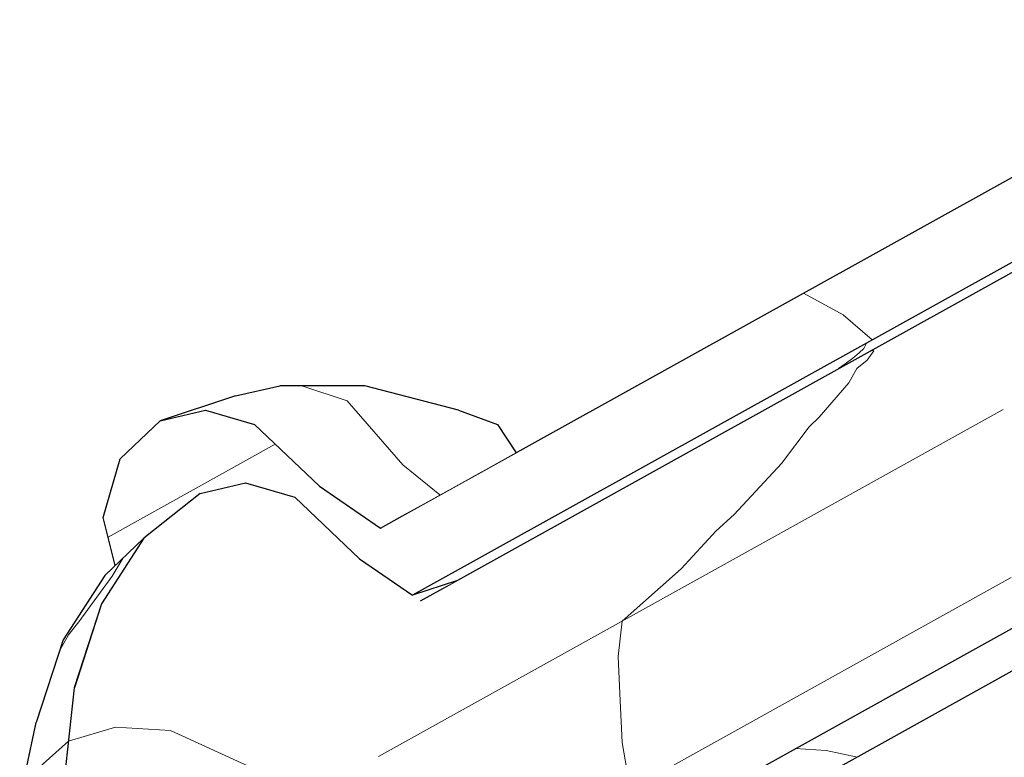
# Model space of a CAD drawing. Header units: millimetres. Extents: x -25478 to 4005, y -8416 to 11348.
# Tile 242 of 256: x -11487 to -11321, y 7181 to 7305. Entities that reach past the tile are written whole.
import ezdxf

# ---------------------------------------------------------------- set-up
doc = ezdxf.new("R2010")
doc.units = ezdxf.units.MM
doc.header["$MEASUREMENT"] = 0
doc.linetypes.add('Wipeout_Contour', pattern=[1000, 0, -1000])
for name, color, linetype in [('POHLED ZÁPADNÍ_1_Nové_Konstrukce - krov', 7, 'Continuous'), ('POHLED ZÁPADNÍ_1_Nové_Výplně - Povrchové', 7, 'Continuous'), ('POHLED ZÁPADNÍ_1_Nové_Výplně – Řezové', 7, 'Continuous')]:
    doc.layers.add(name, color=color, linetype=linetype)

msp = doc.modelspace()

# ---------------------------------------------------------------- wipeouts: each hides what was drawn before it
at = {"color": 254, "linetype": 'Wipeout_Contour', "lineweight": 0, "ltscale": 443532.391241}
msp.add_wipeout([(-11476.27, 7121.37), (-11462.43, 7116.11), (-11456.84, 7119.21), (-11471.07, 7124.98), (-11470.19, 7129.94), (-11462.66, 7133.61), (-11447.07, 7131.87), (-11431.16, 7133.48), (-11234.06, 7242.99), (-11215.64, 7253.22), (-11205.52, 7258.84), (-11213.15, 7261.83), (-11224.53, 7263.17), (-11229.22, 7261.13), (-11232.38, 7258.8), (-11227.17, 7254.04), (-11230.67, 7252.1), (-11234.89, 7249.76), (-11244.04, 7251.55), (-11249.34, 7249.61), (-11252.92, 7246.71), (-11246.95, 7243.05), (-11250.5, 7241.08), (-11430.28, 7141.2), (-11434.03, 7139.11), (-11445.81, 7139.02), (-11458.68, 7140.19), (-11467.79, 7138.67), (-11475.72, 7135.52), (-11482.18, 7130.59), (-11484.04, 7125.35), (-11479.01, 7120.57), (-11478.24, 7120.27)], dxfattribs=at).dxf.layer = 'POHLED ZÁPADNÍ_1_Nové_Výplně - Povrchové'

# ---------------------------------------------------------------- next in the draw order: wipeouts: each hides what was drawn before it
at = {"color": 254, "linetype": 'Wipeout_Contour', "lineweight": 0, "ltscale": 80504.485415}
msp.add_wipeout([(-11254.54, 7256.09), (-11433.01, 7156.93), (-11430.28, 7141.2), (-11250.5, 7241.08), (-11251.3, 7245.72), (-11252.92, 7246.71)], dxfattribs=at).dxf.layer = 'POHLED ZÁPADNÍ_1_Nové_Výplně - Povrchové'
at = {"color": 254, "linetype": 'Wipeout_Contour', "lineweight": 0, "ltscale": 54171.449912}
msp.add_wipeout([(-11486.43, 7178.29), (-11488.19, 7162.52), (-11486.56, 7169.84), (-11484.7, 7186.49)], dxfattribs=at).dxf.layer = 'POHLED ZÁPADNÍ_1_Nové_Výplně - Povrchové'

# ---------------------------------------------------------------- next in the draw order: wipeouts: each hides what was drawn before it
at = {"color": 254, "linetype": 'Wipeout_Contour', "lineweight": 0, "ltscale": 53454.694794}
msp.add_wipeout([(-11350.87, 7160.15), (-11348.97, 7157.57), (-11147, 7260.48), (-11153.77, 7269.66)], dxfattribs=at).dxf.layer = 'POHLED ZÁPADNÍ_1_Nové_Výplně - Povrchové'
at = {"color": 254, "linetype": 'Wipeout_Contour', "lineweight": 0, "ltscale": 54172.05964}
msp.add_wipeout([(-11484.7, 7186.49), (-11486.56, 7169.84), (-11480.17, 7175.42), (-11478.27, 7192.35)], dxfattribs=at).dxf.layer = 'POHLED ZÁPADNÍ_1_Nové_Výplně - Povrchové'

# ---------------------------------------------------------------- next in the draw order: wipeouts: each hides what was drawn before it
at = {"color": 254, "linetype": 'Wipeout_Contour', "lineweight": 0, "ltscale": 67172.777488}
msp.add_wipeout([(-11256.21, 7270.02), (-11433.66, 7171.43), (-11433.01, 7156.93), (-11254.54, 7256.09), (-11255.95, 7264.24)], dxfattribs=at).dxf.layer = 'POHLED ZÁPADNÍ_1_Nové_Výplně - Povrchové'
at = {"color": 254, "linetype": 'Wipeout_Contour', "lineweight": 0, "ltscale": 54156.295282}
msp.add_wipeout([(-11478.27, 7192.35), (-11480.17, 7175.42), (-11472.17, 7177.95), (-11470.3, 7194.62)], dxfattribs=at).dxf.layer = 'POHLED ZÁPADNÍ_1_Nové_Výplně - Povrchové'

# ---------------------------------------------------------------- next in the draw order: wipeouts: each hides what was drawn before it
at = {"color": 254, "linetype": 'Wipeout_Contour', "lineweight": 0, "ltscale": 66839.69831}
msp.add_wipeout([(-11360.99, 7171.46), (-11350.87, 7160.15), (-11153.77, 7269.66), (-11163.08, 7280.06), (-11190.75, 7266.05)], dxfattribs=at).dxf.layer = 'POHLED ZÁPADNÍ_1_Nové_Výplně - Povrchové'
at = {"color": 254, "linetype": 'Wipeout_Contour', "lineweight": 0, "ltscale": 54193.915777}
msp.add_wipeout([(-11480.18, 7200.46), (-11484.7, 7186.49), (-11478.27, 7192.35), (-11473.68, 7206.56)], dxfattribs=at).dxf.layer = 'POHLED ZÁPADNÍ_1_Nové_Výplně - Povrchové'
at = {"color": 254, "linetype": 'Wipeout_Contour', "lineweight": 0, "ltscale": 54128.956269}
msp.add_wipeout([(-11470.3, 7194.62), (-11472.17, 7177.95), (-11462.87, 7177.73), (-11461.09, 7193.65)], dxfattribs=at).dxf.layer = 'POHLED ZÁPADNÍ_1_Nové_Výplně - Povrchové'

# ---------------------------------------------------------------- next in the draw order: wipeouts: each hides what was drawn before it
at = {"color": 254, "linetype": 'Wipeout_Contour', "lineweight": 0, "ltscale": 54178.197953}
msp.add_wipeout([(-11473.68, 7206.56), (-11478.27, 7192.35), (-11470.3, 7194.62), (-11465.78, 7208.6)], dxfattribs=at).dxf.layer = 'POHLED ZÁPADNÍ_1_Nové_Výplně - Povrchové'
at = {"color": 254, "linetype": 'Wipeout_Contour', "lineweight": 0, "ltscale": 54083.651879}
msp.add_wipeout([(-11461.09, 7193.65), (-11462.87, 7177.73), (-11449.54, 7172.44), (-11447.95, 7186.62)], dxfattribs=at).dxf.layer = 'POHLED ZÁPADNÍ_1_Nové_Výplně - Povrchové'

# ---------------------------------------------------------------- next in the draw order: wipeouts: each hides what was drawn before it
at = {"color": 254, "linetype": 'Wipeout_Contour', "lineweight": 0, "ltscale": 54150.230934}
msp.add_wipeout([(-11465.78, 7208.6), (-11470.3, 7194.62), (-11461.09, 7193.65), (-11456.77, 7207.02)], dxfattribs=at).dxf.layer = 'POHLED ZÁPADNÍ_1_Nové_Výplně - Povrchové'
at = {"color": 254, "linetype": 'Wipeout_Contour', "lineweight": 0, "ltscale": 54030.254682}
msp.add_wipeout([(-11447.95, 7186.62), (-11449.54, 7172.44), (-11437.41, 7169.35), (-11435.97, 7182.18)], dxfattribs=at).dxf.layer = 'POHLED ZÁPADNÍ_1_Nové_Výplně - Povrchové'

# ---------------------------------------------------------------- next in the draw order: wipeouts: each hides what was drawn before it
at = {"color": 254, "linetype": 'Wipeout_Contour', "lineweight": 0, "ltscale": 54200.798183}
msp.add_wipeout([(-11473.14, 7211.33), (-11480.18, 7200.46), (-11473.68, 7206.56), (-11466.52, 7217.61)], dxfattribs=at).dxf.layer = 'POHLED ZÁPADNÍ_1_Nové_Výplně - Povrchové'
at = {"color": 254, "linetype": 'Wipeout_Contour', "lineweight": 0, "ltscale": 54103.324981}
msp.add_wipeout([(-11456.77, 7207.02), (-11461.09, 7193.65), (-11447.95, 7186.62), (-11444.1, 7198.52)], dxfattribs=at).dxf.layer = 'POHLED ZÁPADNÍ_1_Nové_Výplně - Povrchové'
at = {"color": 254, "linetype": 'Wipeout_Contour', "lineweight": 0, "ltscale": 54001.72127}
msp.add_wipeout([(-11435.97, 7182.18), (-11437.41, 7169.35), (-11433.66, 7171.43), (-11432.22, 7184.26)], dxfattribs=at).dxf.layer = 'POHLED ZÁPADNÍ_1_Nové_Výplně - Povrchové'

# ---------------------------------------------------------------- next in the draw order: wipeouts: each hides what was drawn before it
at = {"color": 254, "linetype": 'Wipeout_Contour', "lineweight": 0, "ltscale": 67211.702146}
msp.add_wipeout([(-11433.66, 7171.43), (-11256.21, 7270.02), (-11256.68, 7280.39), (-11256.51, 7281.89), (-11432.22, 7184.26)], dxfattribs=at).dxf.layer = 'POHLED ZÁPADNÍ_1_Nové_Výplně - Povrchové'
at = {"color": 254, "linetype": 'Wipeout_Contour', "lineweight": 0, "ltscale": 54185.115169}
msp.add_wipeout([(-11466.52, 7217.61), (-11473.68, 7206.56), (-11465.78, 7208.6), (-11458.74, 7219.48)], dxfattribs=at).dxf.layer = 'POHLED ZÁPADNÍ_1_Nové_Výplně - Povrchové'

# ---------------------------------------------------------------- next in the draw order: wipeouts: each hides what was drawn before it
at = {"color": 254, "linetype": 'Wipeout_Contour', "lineweight": 0, "ltscale": 93610.907005}
msp.add_wipeout([(-11361.68, 7172.08), (-11360.99, 7171.46), (-11190.75, 7266.05), (-11193.02, 7264.9), (-11195.05, 7264.69), (-11206.33, 7263.53), (-11205.52, 7258.84)], dxfattribs=at).dxf.layer = 'POHLED ZÁPADNÍ_1_Nové_Výplně - Povrchové'
at = {"color": 254, "linetype": 'Wipeout_Contour', "lineweight": 0, "ltscale": 54156.964231}
msp.add_wipeout([(-11458.74, 7219.48), (-11465.78, 7208.6), (-11456.77, 7207.02), (-11450.03, 7217.41)], dxfattribs=at).dxf.layer = 'POHLED ZÁPADNÍ_1_Nové_Výplně - Povrchové'
at = {"color": 254, "linetype": 'Wipeout_Contour', "lineweight": 0, "ltscale": 54047.909685}
msp.add_wipeout([(-11444.1, 7198.52), (-11447.95, 7186.62), (-11435.97, 7182.18), (-11432.49, 7192.94)], dxfattribs=at).dxf.layer = 'POHLED ZÁPADNÍ_1_Nové_Výplně - Povrchové'

# ---------------------------------------------------------------- next in the draw order: wipeouts: each hides what was drawn before it
at = {"color": 254, "linetype": 'Wipeout_Contour', "lineweight": 0, "ltscale": 54109.561107}
msp.add_wipeout([(-11450.03, 7217.41), (-11456.77, 7207.02), (-11444.1, 7198.52), (-11438.11, 7207.77)], dxfattribs=at).dxf.layer = 'POHLED ZÁPADNÍ_1_Nové_Výplně - Povrchové'
at = {"color": 254, "linetype": 'Wipeout_Contour', "lineweight": 0, "ltscale": 54018.489308}
msp.add_wipeout([(-11432.49, 7192.94), (-11435.97, 7182.18), (-11432.22, 7184.26), (-11428.74, 7195.03)], dxfattribs=at).dxf.layer = 'POHLED ZÁPADNÍ_1_Nové_Výplně - Povrchové'

# ---------------------------------------------------------------- next in the draw order: wipeouts: each hides what was drawn before it
at = {"color": 254, "linetype": 'Wipeout_Contour', "lineweight": 0, "ltscale": 53824.482424}
msp.add_wipeout([(-11432.22, 7184.26), (-11256.51, 7281.89), (-11255.46, 7291.3), (-11428.74, 7195.03)], dxfattribs=at).dxf.layer = 'POHLED ZÁPADNÍ_1_Nové_Výplně - Povrchové'
at = {"color": 254, "linetype": 'Wipeout_Contour', "lineweight": 0, "ltscale": 54176.821612}
msp.add_wipeout([(-11458.74, 7219.48), (-11449.38, 7226.92), (-11457.02, 7225.17), (-11466.52, 7217.61)], dxfattribs=at).dxf.layer = 'POHLED ZÁPADNÍ_1_Nové_Výplně - Povrchové'

# ---------------------------------------------------------------- next in the draw order: wipeouts: each hides what was drawn before it
at = {"color": 254, "linetype": 'Wipeout_Contour', "lineweight": 0, "ltscale": 54148.938444}
msp.add_wipeout([(-11450.03, 7217.41), (-11441.1, 7224.52), (-11449.38, 7226.92), (-11458.74, 7219.48)], dxfattribs=at).dxf.layer = 'POHLED ZÁPADNÍ_1_Nové_Výplně - Povrchové'
at = {"color": 254, "linetype": 'Wipeout_Contour', "lineweight": 0, "ltscale": 54053.505264}
msp.add_wipeout([(-11438.11, 7207.77), (-11444.1, 7198.52), (-11432.49, 7192.94), (-11427.07, 7201.32)], dxfattribs=at).dxf.layer = 'POHLED ZÁPADNÍ_1_Nové_Výplně - Povrchové'

# ---------------------------------------------------------------- next in the draw order: wipeouts: each hides what was drawn before it
at = {"color": 254, "linetype": 'Wipeout_Contour', "lineweight": 0, "ltscale": 54102.160523}
msp.add_wipeout([(-11438.11, 7207.77), (-11430.15, 7214.1), (-11441.1, 7224.52), (-11450.03, 7217.41)], dxfattribs=at).dxf.layer = 'POHLED ZÁPADNÍ_1_Nové_Výplně - Povrchové'
at = {"color": 254, "linetype": 'Wipeout_Contour', "lineweight": 0, "ltscale": 54023.800348}
msp.add_wipeout([(-11427.07, 7201.32), (-11432.49, 7192.94), (-11428.74, 7195.03), (-11423.32, 7203.4)], dxfattribs=at).dxf.layer = 'POHLED ZÁPADNÍ_1_Nové_Výplně - Povrchové'

# ---------------------------------------------------------------- next in the draw order: wipeouts: each hides what was drawn before it
at = {"color": 254, "linetype": 'Wipeout_Contour', "lineweight": 0, "ltscale": 67246.585937}
msp.add_wipeout([(-11428.74, 7195.03), (-11255.46, 7291.3), (-11255.08, 7294.68), (-11254.22, 7297.35), (-11423.32, 7203.4)], dxfattribs=at).dxf.layer = 'POHLED ZÁPADNÍ_1_Nové_Výplně - Povrchové'

# ---------------------------------------------------------------- next in the draw order: wipeouts: each hides what was drawn before it
at = {"color": 254, "linetype": 'Wipeout_Contour', "lineweight": 0, "ltscale": 67552.769813}
msp.add_wipeout([(-11427.07, 7201.32), (-11419.87, 7207.04), (-11421.23, 7207.98), (-11430.15, 7214.1), (-11438.11, 7207.77)], dxfattribs=at).dxf.layer = 'POHLED ZÁPADNÍ_1_Nové_Výplně - Povrchové'

# ---------------------------------------------------------------- next in the draw order: wipeouts: each hides what was drawn before it
at = {"color": 254, "linetype": 'Wipeout_Contour', "lineweight": 0, "ltscale": 54017.483978}
msp.add_wipeout([(-11419.87, 7207.04), (-11427.07, 7201.32), (-11423.32, 7203.4), (-11416.12, 7209.13)], dxfattribs=at).dxf.layer = 'POHLED ZÁPADNÍ_1_Nové_Výplně - Povrchové'

# ---------------------------------------------------------------- next in the draw order: wipeouts: each hides what was drawn before it
at = {"color": 254, "linetype": 'Wipeout_Contour', "lineweight": 0, "ltscale": 53833.320994}
msp.add_wipeout([(-11423.32, 7203.4), (-11254.22, 7297.35), (-11253.54, 7299.46), (-11416.12, 7209.13)], dxfattribs=at).dxf.layer = 'POHLED ZÁPADNÍ_1_Nové_Výplně - Povrchové'

# ---------------------------------------------------------------- next in the draw order: wipeouts: each hides what was drawn before it
at = {"color": 254, "linetype": 'Wipeout_Contour', "lineweight": 0, "ltscale": 243211.442478}
msp.add_wipeout([(-11470.56, 7231.02), (-11473.4, 7221.11), (-11471.38, 7212.99), (-11466.52, 7217.61), (-11457.02, 7225.17), (-11449.38, 7226.92), (-11441.1, 7224.52), (-11430.15, 7214.1), (-11421.23, 7207.98), (-11252.87, 7301.52), (-11251.2, 7306.67), (-11250.65, 7310.02), (-11247.9, 7318.43), (-11426.64, 7219.3), (-11436.92, 7226.36), (-11447.86, 7236.78), (-11456.15, 7239.18), (-11463.79, 7237.42)], dxfattribs=at).dxf.layer = 'POHLED ZÁPADNÍ_1_Nové_Výplně - Povrchové'

# ---------------------------------------------------------------- next in the draw order: wipeouts: each hides what was drawn before it
at = {"color": 254, "linetype": 'Wipeout_Contour', "lineweight": 0, "ltscale": 54201.07269}
msp.add_wipeout([(-11451.08, 7241.64), (-11463.79, 7237.42), (-11456.15, 7239.18), (-11443.62, 7243.34)], dxfattribs=at).dxf.layer = 'POHLED ZÁPADNÍ_1_Nové_Výplně - Povrchové'
at = {"color": 254, "linetype": 'Wipeout_Contour', "lineweight": 0, "ltscale": 40525.381173}
msp.add_wipeout([(-11413.66, 7229.96), (-11411.27, 7227.84), (-11409.45, 7228.85)], dxfattribs=at).dxf.layer = 'POHLED ZÁPADNÍ_1_Nové_Výplně - Povrchové'
at = {"color": 254, "linetype": 'Wipeout_Contour', "lineweight": 0, "ltscale": 54011.531579}
msp.add_wipeout([(-11421.23, 7207.98), (-11419.87, 7207.04), (-11416.12, 7209.13), (-11413.66, 7210.49)], dxfattribs=at).dxf.layer = 'POHLED ZÁPADNÍ_1_Nové_Výplně - Povrchové'

# ---------------------------------------------------------------- next in the draw order: wipeouts: each hides what was drawn before it
at = {"color": 254, "linetype": 'Wipeout_Contour', "lineweight": 0, "ltscale": 54173.912572}
msp.add_wipeout([(-11443.62, 7243.34), (-11456.15, 7239.18), (-11447.86, 7236.78), (-11435.84, 7240.77)], dxfattribs=at).dxf.layer = 'POHLED ZÁPADNÍ_1_Nové_Výplně - Povrchové'
at = {"color": 254, "linetype": 'Wipeout_Contour', "lineweight": 0, "ltscale": 67553.932539}
msp.add_wipeout([(-11422.04, 7240.77), (-11413.66, 7229.96), (-11409.45, 7228.85), (-11403.75, 7232.02), (-11406.89, 7236.78)], dxfattribs=at).dxf.layer = 'POHLED ZÁPADNÍ_1_Nové_Výplně - Povrchové'

# ---------------------------------------------------------------- next in the draw order: wipeouts: each hides what was drawn before it
at = {"color": 254, "linetype": 'Wipeout_Contour', "lineweight": 0, "ltscale": 54079.425142}
msp.add_wipeout([(-11413.46, 7239.18), (-11429.24, 7243.34), (-11422.04, 7240.77), (-11406.89, 7236.78)], dxfattribs=at).dxf.layer = 'POHLED ZÁPADNÍ_1_Nové_Výplně - Povrchové'

# ---------------------------------------------------------------- next in the draw order: wipeouts: each hides what was drawn before it
at = {"color": 254, "linetype": 'Wipeout_Contour', "lineweight": 0, "ltscale": 54128.862974}
msp.add_wipeout([(-11435.84, 7240.77), (-11447.86, 7236.78), (-11436.92, 7226.36), (-11426.09, 7229.96)], dxfattribs=at).dxf.layer = 'POHLED ZÁPADNÍ_1_Nové_Výplně - Povrchové'

# ---------------------------------------------------------------- next in the draw order: wipeouts: each hides what was drawn before it
at = {"color": 254, "linetype": 'Wipeout_Contour', "lineweight": 0, "ltscale": 54077.931245}
msp.add_wipeout([(-11426.09, 7229.96), (-11436.92, 7226.36), (-11426.64, 7219.3), (-11418.38, 7223.89)], dxfattribs=at).dxf.layer = 'POHLED ZÁPADNÍ_1_Nové_Výplně - Povrchové'

# ---------------------------------------------------------------- next in the draw order: wipeouts: each hides what was drawn before it
at = {"color": 254, "linetype": 'Wipeout_Contour', "lineweight": 0, "ltscale": 53833.771853}
msp.add_wipeout([(-11421.23, 7207.98), (-11413.66, 7210.49), (-11253.54, 7299.46), (-11252.87, 7301.52)], dxfattribs=at).dxf.layer = 'POHLED ZÁPADNÍ_1_Nové_Výplně - Povrchové'

# ---------------------------------------------------------------- next in the draw order: wipeouts: each hides what was drawn before it
at = {"color": 254, "linetype": 'Wipeout_Contour', "lineweight": 0, "ltscale": 54052.256881}
msp.add_wipeout([(-11426.09, 7229.96), (-11418.38, 7223.89), (-11411.27, 7227.84), (-11413.66, 7229.96)], dxfattribs=at).dxf.layer = 'POHLED ZÁPADNÍ_1_Nové_Výplně - Povrchové'

# ---------------------------------------------------------------- next in the draw order: wipeouts: each hides what was drawn before it
at = {"color": 254, "linetype": 'Wipeout_Contour', "lineweight": 0, "ltscale": 54091.466079}
msp.add_wipeout([(-11422.04, 7240.77), (-11435.84, 7240.77), (-11426.09, 7229.96), (-11413.66, 7229.96)], dxfattribs=at).dxf.layer = 'POHLED ZÁPADNÍ_1_Nové_Výplně - Povrchové'

# ---------------------------------------------------------------- next in the draw order: wipeouts: each hides what was drawn before it
at = {"color": 254, "linetype": 'Wipeout_Contour', "lineweight": 0, "ltscale": 54133.735036}
msp.add_wipeout([(-11429.24, 7243.34), (-11443.62, 7243.34), (-11435.84, 7240.77), (-11422.04, 7240.77)], dxfattribs=at).dxf.layer = 'POHLED ZÁPADNÍ_1_Nové_Výplně - Povrchové'

# ---------------------------------------------------------------- next in the draw order: wipeouts: each hides what was drawn before it
at = {"color": 254, "linetype": 'Wipeout_Contour', "lineweight": 0, "ltscale": 50415.951224}
msp.add_wipeout([(-11454.64, 7025.17), (-11436.48, 6989.53), (-7717.4, 8884.49), (-7735.56, 8920.13)], dxfattribs=at).dxf.layer = 'POHLED ZÁPADNÍ_1_Nové_Výplně – Řezové'

# ---------------------------------------------------------------- next in the draw order: wipeouts: each hides what was drawn before it
at = {"color": 254, "linetype": 'Wipeout_Contour', "lineweight": 0, "ltscale": 50561.824188}
msp.add_wipeout([(-11472.8, 7060.81), (-11454.64, 7025.17), (-7735.56, 8920.13), (-7753.72, 8955.77)], dxfattribs=at).dxf.layer = 'POHLED ZÁPADNÍ_1_Nové_Výplně – Řezové'

# ---------------------------------------------------------------- next in the draw order: wipeouts: each hides what was drawn before it
at = {"color": 254, "linetype": 'Wipeout_Contour', "lineweight": 0, "ltscale": 50689.523339}
msp.add_wipeout([(-11486.42, 7087.54), (-11472.8, 7060.81), (-7753.72, 8955.77), (-7767.34, 8982.5)], dxfattribs=at).dxf.layer = 'POHLED ZÁPADNÍ_1_Nové_Výplně – Řezové'

# ---------------------------------------------------------------- next in the draw order: linework, layer by layer
at = {"layer": 'POHLED ZÁPADNÍ_1_Nové_Konstrukce - krov', "color": 1, "linetype": 'Continuous', "lineweight": 25}
for p, q in [((-11451.08, 7241.64), (-11443.62, 7243.34)), ((-11451.08, 7241.64), (-11463.79, 7237.42)), ((-11463.79, 7237.42), (-11456.15, 7239.18)), ((-11456.15, 7239.18), (-11447.86, 7236.78)), ((-11470.56, 7231.02), (-11463.79, 7237.42)), ((-11473.4, 7221.11), (-11470.56, 7231.02)), ((-11457.02, 7225.17), (-11449.38, 7226.92)), ((-11449.38, 7226.92), (-11441.1, 7224.52)), ((-11457.02, 7225.17), (-11466.52, 7217.61)), ((-11471.38, 7212.99), (-11473.4, 7221.11)), ((-11466.52, 7217.61), (-11473.68, 7206.56)), ((-11473.14, 7211.33), (-11466.52, 7217.61)), ((-11473.14, 7211.33), (-11480.18, 7200.46)), ((-11473.68, 7206.56), (-11478.28, 7192.35)), ((-11480.18, 7200.46), (-11484.7, 7186.49)), ((-11478.28, 7192.35), (-11480.17, 7175.42)), ((-11486.43, 7178.29), (-11484.7, 7186.49))]:
    msp.add_line(p, q, dxfattribs=at)
at = {"layer": 'POHLED ZÁPADNÍ_1_Nové_Konstrukce - krov', "color": 21, "linetype": 'Continuous', "lineweight": 20, "true_color": 0xffaaaa}
for p, q in [((-11472.57, 7217.78), (-11444.37, 7233.45)), ((-11470.01, 7214.3), (-11471.91, 7211.22)), ((-11471.91, 7211.22), (-11477.54, 7203.48)), ((-11477.54, 7203.48), (-11479.26, 7201.32)), ((-11479.26, 7201.32), (-11480.81, 7198.5)), ((-11479.28, 7183.34), (-11471.3, 7185.74)), ((-11471.3, 7185.74), (-11462.04, 7185.17)), ((-11462.04, 7185.17), (-11448.8, 7179.07)), ((-11485.69, 7177.62), (-11479.28, 7183.34))]:
    msp.add_line(p, q, dxfattribs=at)

# ---------------------------------------------------------------- next in the draw order: wipeouts: each hides what was drawn before it
at = {"color": 254, "linetype": 'Wipeout_Contour', "lineweight": 0, "ltscale": 50341.207579}
msp.add_wipeout([(-11436.48, 6989.53), (-11436.02, 6988.64), (-7716.95, 8883.6), (-7717.4, 8884.49)], dxfattribs=at).dxf.layer = 'POHLED ZÁPADNÍ_1_Nové_Výplně – Řezové'

# ---------------------------------------------------------------- next in the draw order: linework, layer by layer
at = {"layer": 'POHLED ZÁPADNÍ_1_Nové_Konstrukce - krov', "color": 1, "linetype": 'Continuous', "lineweight": 25}
for p, q in [((-11422.89, 7221.38), (-11247.82, 7318.65)), ((-11252.87, 7301.52), (-11421.23, 7207.98)), ((-11416.12, 7209.13), (-11253.54, 7299.46)), ((-11429.24, 7243.34), (-11443.62, 7243.34)), ((-11234.06, 7242.99), (-11431.16, 7133.48)), ((-11413.46, 7239.18), (-11429.24, 7243.34)), ((-11430.28, 7141.2), (-11250.5, 7241.08)), ((-11413.46, 7239.18), (-11406.89, 7236.78)), ((-11447.86, 7236.78), (-11436.92, 7226.36)), ((-11406.89, 7236.78), (-11403.75, 7232.02)), ((-11436.92, 7226.36), (-11426.64, 7219.3)), ((-11441.1, 7224.52), (-11430.15, 7214.1)), ((-11426.64, 7219.3), (-11422.89, 7221.38)), ((-11430.15, 7214.1), (-11421.23, 7207.98)), ((-11413.66, 7210.49), (-11421.23, 7207.98)), ((-11419.87, 7207.04), (-11416.12, 7209.13))]:
    msp.add_line(p, q, dxfattribs=at)
at = {"layer": 'POHLED ZÁPADNÍ_1_Nové_Konstrukce - krov', "color": 21, "linetype": 'Continuous', "lineweight": 20, "true_color": 0xffaaaa}
for p, q in [((-11348.56, 7255.27), (-11355.28, 7258.95)), ((-11343.68, 7251.07), (-11348.56, 7255.27)), ((-11345.08, 7249.6), (-11344.62, 7250.54)), ((-11346.92, 7248), (-11345.87, 7248.86)), ((-11345.87, 7248.86), (-11345.08, 7249.6)), ((-11343.43, 7249.24), (-11344.51, 7247.67)), ((-11343.91, 7249.25), (-11343.43, 7249.24)), ((-11349.37, 7246.21), (-11348.24, 7247.01)), ((-11348.24, 7247.01), (-11346.92, 7248)), ((-11344.51, 7247.67), (-11346.27, 7246.21)), ((-11346.27, 7246.21), (-11347.62, 7243.84)), ((-11347.62, 7243.84), (-11352.62, 7238)), ((-11439.9, 7243.34), (-11432.27, 7240.77)), ((-11432.27, 7240.77), (-11422.87, 7229.96)), ((-11426.94, 7180.79), (-11321.58, 7239.33)), ((-11352.62, 7238), (-11354.31, 7236.38)), ((-11354.31, 7236.38), (-11358.97, 7230.19)), ((-11358.97, 7230.19), (-11366.96, 7221.6)), ((-11422.87, 7229.96), (-11416.64, 7224.91)), ((-11366.96, 7221.6), (-11369.99, 7218.84)), ((-11369.99, 7218.84), (-11375.91, 7212.42)), ((-11375.91, 7212.42), (-11385.83, 7203.63)), ((-11425.59, 7152.43), (-11320.24, 7210.96)), ((-11386.51, 7197.63), (-11385.83, 7203.63)), ((-11386.17, 7190.15), (-11386.51, 7197.63)), ((-11385.85, 7183.13), (-11386.17, 7190.15)), ((-11384.49, 7175.26), (-11385.85, 7183.13)), ((-11351.44, 7181.81), (-11356.65, 7182.11)), ((-11346.18, 7180.69), (-11351.44, 7181.81))]:
    msp.add_line(p, q, dxfattribs=at)

doc.saveas('drawing.dxf')
